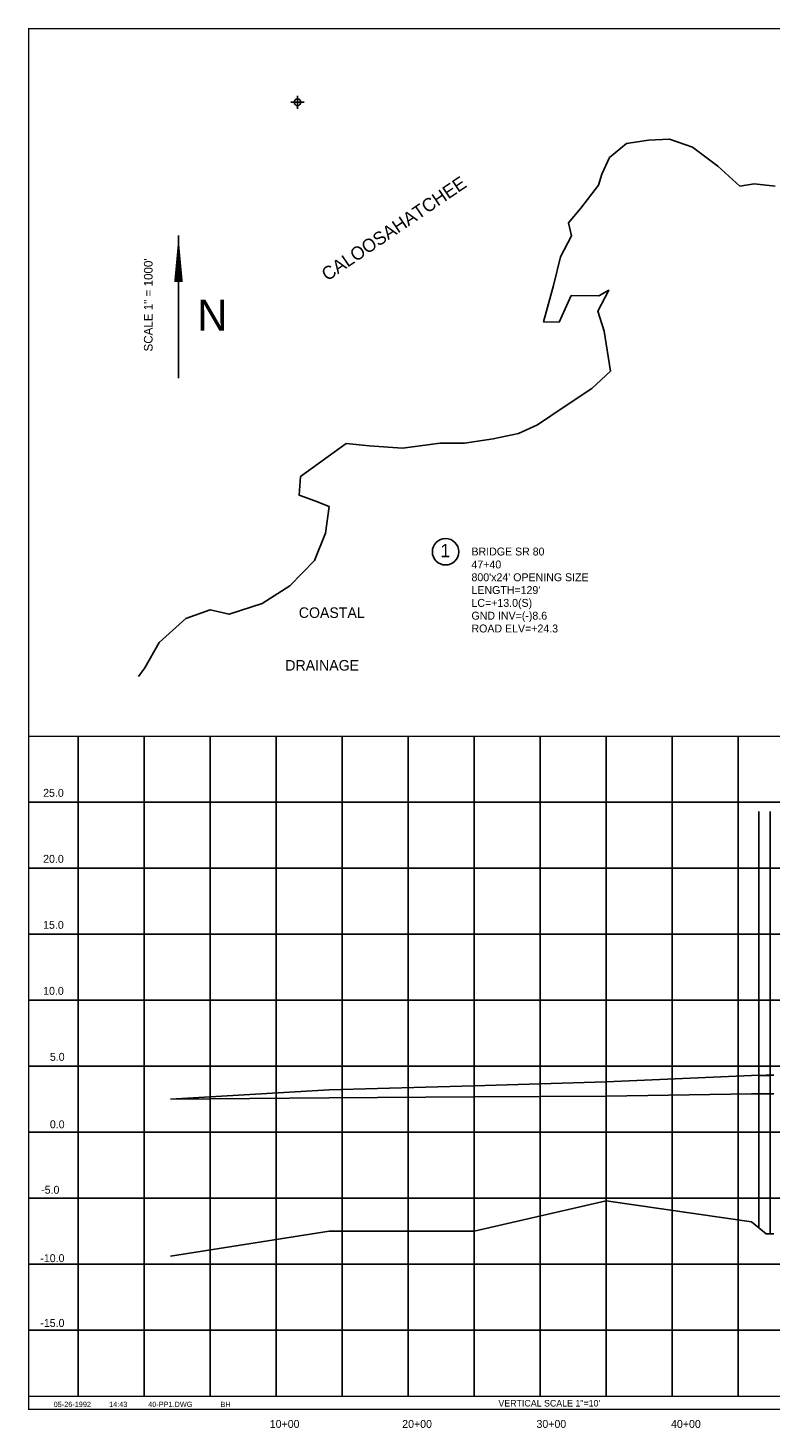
# Model space of a CAD drawing. Extents: x -16617 to -607, y 283 to 11005.
# Tile 1 of 3: x -16617 to -10990, y 399 to 11005. Entities that reach past the tile are written whole.
import ezdxf
from ezdxf.enums import TextEntityAlignment as Align

# ---------------------------------------------------------------- set-up
doc = ezdxf.new("R2010")
doc.units = 0
doc.header["$LTSCALE"] = 800
doc.header["$PDMODE"] = 34
doc.header["$PDSIZE"] = 50
doc.linetypes.add('DASHED', pattern=[0])
doc.layers.get('0').update_dxf_attribs({"linetype": 'CONTINUOUS'})
for name, color, linetype in [('BORDER', 1, 'CONTINUOUS'), ('EXISTING', 7, 'CONTINUOUS'), ('GRID', 2, 'CONTINUOUS'), ('SEC', 2, 'CONTINUOUS'), ('STRUCTTEXT', 7, 'CONTINUOUS'), ('STRUCTURES', 1, 'CONTINUOUS'), ('TEXT', 7, 'CONTINUOUS'), ('WATER', 4, 'CONTINUOUS')]:
    doc.layers.add(name, color=color, linetype=linetype)

# ---------------------------------------------------------------- blocks, each defined once
blk = doc.blocks.new('LOGON')
at = {"color": 0}
blk.add_attdef('DATE', text='', height=1, dxfattribs=at).set_placement((-1.87, 1.76), align=Align.RIGHT)
for tag, p in [('TIME', (1.56, 1.76)), ('DRAWING', (8.97, 1.76)), ('OPERATOR', (22.66, 1.76))]:
    blk.add_attdef(tag, p, '', height=1, dxfattribs=at)

msp = doc.modelspace()

# ---------------------------------------------------------------- linework, layer by layer
at = {"layer": 'BORDER', "color": 0, "const_width": 10}
msp.add_lwpolyline([(-16612, 540), (-612, 540), (-612, 11000), (-16612, 11000)], close=True, dxfattribs=at)
for points in [[(-16612, 5640), (-612, 5640)], [(-16612, 640), (-612, 640)]]:
    msp.add_lwpolyline(points, dxfattribs=at)
at = {"layer": 'EXISTING', "color": 0}
for p, q in [((-14337, 2960), (-13237, 2991)), ((-13237, 2991), (-12237, 3023)), ((-12237, 3023), (-11137, 3069)), ((-11137, 3069), (-11027, 3071)), ((-11027, 3071), (-10967, 3072)), ((-15537, 2890), (-14337, 2960)), ((-15537, 2890), (-14337, 2901)), ((-14337, 2901), (-13237, 2907)), ((-13237, 2907), (-12237, 2914)), ((-12237, 2914), (-11137, 2930)), ((-11137, 2930), (-11027, 2931)), ((-11027, 2931), (-10967, 2932))]:
    msp.add_line(p, q, dxfattribs=at)
at = {"layer": 'EXISTING', "color": 0, "linetype": 'DASHED'}
for p, q in [((-11082, 3070), (-10997, 3070)), ((-13237, 1890), (-12237, 2120)), ((-12237, 2120), (-11137, 1960)), ((-11137, 1960), (-11027, 1870)), ((-15537, 1700), (-14337, 1890)), ((-14337, 1890), (-13237, 1890)), ((-11027, 1870), (-10967, 1870))]:
    msp.add_line(p, q, dxfattribs=at)
at = {"layer": 'GRID', "color": 0}
for points in [[(-16237, 640), (-16237, 5640)], [(-15737, 640), (-15737, 5640)], [(-15237, 640), (-15237, 5640)], [(-14737, 640), (-14737, 5640)], [(-14237, 640), (-14237, 5640)], [(-13737, 640), (-13737, 5640)], [(-13237, 640), (-13237, 5640)], [(-12737, 640), (-12737, 5640)], [(-12237, 640), (-12237, 5640)], [(-11737, 640), (-11737, 5640)], [(-11237, 640), (-11237, 5640)], [(-16612, 5140), (-612, 5140)], [(-16612, 4640), (-612, 4640)], [(-16612, 4140), (-612, 4140)], [(-16612, 3640), (-612, 3640)], [(-16612, 3140), (-612, 3140)], [(-16612, 2640), (-612, 2640)], [(-16612, 2140), (-612, 2140)], [(-16612, 1640), (-612, 1640)], [(-16612, 1140), (-612, 1140)]]:
    msp.add_lwpolyline(points, dxfattribs=at)
at = {"layer": 'SEC', "color": 0}
msp.add_point((-14576, 10442), dxfattribs=at)
at = {"layer": 'STRUCTTEXT', "color": 0}
msp.add_circle((-13454, 7037), 100, dxfattribs=at)
at = {"layer": 'STRUCTURES', "color": 0, "linetype": 'DASHED'}
for p, q in [((-11082, 1915), (-11082, 5070)), ((-10997, 1870), (-10997, 5070))]:
    msp.add_line(p, q, dxfattribs=at)
at = {"layer": 'TEXT', "color": 0}
msp.add_line((-15477, 9432), (-15477, 8352), dxfattribs=at)
msp.add_lwpolyline([(-15477, 9432, 0, 65.7, 0), (-15477, 9080, 65.7, 65.7, 0)], format="xyseb", dxfattribs=at)
at = {"layer": 'WATER', "color": 0}
msp.add_lwpolyline([(-15781, 6093), (-15733, 6157), (-15623, 6349), (-15421, 6532), (-15237, 6598), (-15094, 6564), (-14843, 6646), (-14633, 6779), (-14447, 6970), (-14363, 7179), (-14336, 7380), (-14445, 7422), (-14562, 7465), (-14553, 7607), (-14208, 7857), (-14032, 7839), (-13781, 7821), (-13496, 7861), (-13312, 7860), (-13094, 7892), (-12901, 7933), (-12759, 7999), (-12549, 8140), (-12347, 8273), (-12204, 8406), (-12252, 8708), (-12302, 8859), (-12217, 9018), (-12293, 8976), (-12502, 8978), (-12595, 8777), (-12712, 8778), (-12636, 9054), (-12584, 9271), (-12500, 9430), (-12524, 9530), (-12431, 9639), (-12296, 9814), (-12271, 9897), (-12212, 10023), (-12085, 10131), (-11918, 10155), (-11759, 10162), (-11583, 10103), (-11391, 9959), (-11225, 9808), (-11116, 9824), (-10957, 9806)], dxfattribs=at)

# ---------------------------------------------------------------- block references
at = {"layer": 'TEXT', "color": 0, "xscale": 40, "yscale": 40, "zscale": 40}
msp.add_blockref('LOGON', (-16065, 488), dxfattribs=at).add_auto_attribs({'DATE': '05-26-1992', 'TIME': '14:43', 'OPERATOR': 'BH   ', 'DRAWING': '40-PP1.DWG'})

# ---------------------------------------------------------------- texts
at = {"layer": 'STRUCTTEXT', "color": 0}
msp.add_text('1', height=100, dxfattribs=at).set_placement((-13456, 6996), align=Align.CENTER)
for s, p in [('BRIDGE SR 80', (-13258, 7009)), ('47+40', (-13258, 6911)), ("800'x24' OPENING SIZE", (-13258, 6814)), ("LENGTH=129'", (-13258, 6717)), ('LC=+13.0(S)', (-13258, 6620)), ('GND INV=(-)8.6', (-13258, 6523)), ('ROAD ELV=+24.3', (-13258, 6426))]:
    msp.add_text(s, height=60, dxfattribs=at).set_placement(p)
at = {"layer": 'TEXT', "color": 0}
for s, height, rotation, p in [('SCALE 1" = 1000\'', 65.73, 90, (-15673, 8907)), ('N', 235, 180, (-15221, 8947))]:
    msp.add_text(s, height=height, rotation=rotation, dxfattribs=at).set_placement(p, align=Align.CENTER)
for s, height, p in [('COASTAL', 80, (-14566, 6536)), ('DRAINAGE', 80, (-14668, 6137)), ('25.0', 60, (-16502, 5181)), ('20.0', 60, (-16502, 4681)), ('15.0', 60, (-16502, 4181)), ('10.0', 60, (-16502, 3681)), ('5.0', 60, (-16451, 3181)), ('0.0', 60, (-16451, 2670)), ('-5.0', 60, (-16517, 2174)), ('VERTICAL SCALE 1"=10\'', 50, (-13054, 562))]:
    msp.add_text(s, height=height, dxfattribs=at).set_placement(p)
for s, p in [('-10.0', (-16432, 1656)), ('-15.0', (-16432, 1165)), ('10+00', (-14673, 400)), ('20+00', (-13670, 400)), ('30+00', (-12653, 400)), ('40+00', (-11634, 400))]:
    msp.add_text(s, height=60, dxfattribs=at).set_placement(p, align=Align.CENTER)
at = {"layer": 'WATER', "color": 0}
msp.add_text('CALOOSAHATCHEE', height=100, rotation=34.1322, dxfattribs=at).set_placement((-13818, 9445), align=Align.CENTER)

doc.saveas('drawing.dxf')
